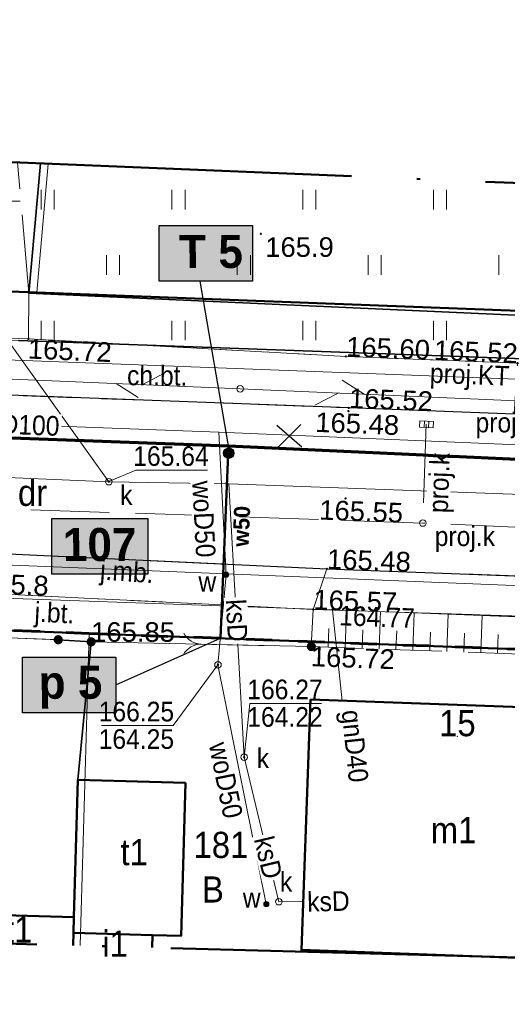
# Model space of a CAD drawing. Extents: x 0 to 7432618, y -40 to 5712028.
# Tile 109 of 165: x 7431157 to 7431175, y 5711953 to 5711991. Entities that reach past the tile are written whole.
import ezdxf
from ezdxf.enums import TextEntityAlignment as Align

# ---------------------------------------------------------------- set-up
doc = ezdxf.new("R2010")
doc.units = 0
doc.header["$MEASUREMENT"] = 0
for name, pattern in [('2 1', [3, 2, -1]), ('3 1', [4, 3, -1]), ('EGUG', [2, 1, -1]), ('MPGOO', [8.05, 6, -1, 0.05, -1])]:
    doc.linetypes.add(name, pattern=pattern)
for name, color, linetype, lineweight in [('EGB', 7, 'Continuous', 20), ('EGB_O', 7, 'Continuous', 20), ('EGDE', 7, 'Continuous', 20), ('EGDE_O', 7, 'Continuous', 20), ('EGPG', 7, 'Continuous', 20), ('EGUG', 7, 'Continuous', 60), ('EGUG_O', 7, 'Continuous', 20), ('granica', 94, 'Continuous', 50), ('MP_LINIE_REGULAC', 7, 'Continuous', 5), ('OTK', 7, 'Continuous', 20), ('OTK_O', 7, 'Continuous', 20), ('OTO', 7, 'Continuous', 20), ('OTR', 7, 'Continuous', 20), ('OTRN', 7, 'Continuous', 20), ('OTRN_O', 7, 'Continuous', 18), ('OTRS', 7, 'Continuous', 20), ('OTRS_O', 7, 'Continuous', 20), ('OTZ', 7, 'Continuous', 20), ('woda przyłącze', 140, 'Continuous', 50), ('woda sieć', 150, 'Continuous', 70)]:
    doc.layers.add(name, color=color, linetype=linetype, lineweight=lineweight)
for name, color, linetype, lineweight, true_color in [('rura PRE', 7, 'Continuous', 30, 0x000000), ('SUE', 1, 'Continuous', 20, 0xff0000), ('SUG', 7, 'Continuous', 20, 0xbfbf00), ('SUG_O', 7, 'Continuous', 20, 0xbfbf00), ('SUK', 7, 'Continuous', 20, 0x803300), ('SUK_O', 7, 'Continuous', 20, 0x803300), ('SUL', 7, 'Continuous', 20, 0x000000), ('SUL_O', 7, 'Continuous', 20, 0x000000), ('SUP', 7, 'Continuous', 20, 0x000000), ('SUPS', 7, 'Continuous', 20, 0x000000), ('SUPS_O', 7, 'Continuous', 20, 0x000000), ('SUT', 7, 'Continuous', 20, 0xff9100), ('SUW', 5, 'Continuous', 20, 0x0000ff), ('SUW_O', 5, 'Continuous', 20, 0x0000ff)]:
    doc.layers.add(name, color=color, linetype=linetype, lineweight=lineweight, true_color=true_color)
doc.layers.add('rysunek', color=7, linetype='Continuous')
doc.styles.add('25', font='GOTHIC.TTF', dxfattribs={"oblique": 8, "height": 0.35})
doc.styles.add('BDOT', font='arial.ttf', dxfattribs={"width": 0.9})
doc.styles.add('EGiB', font='arial.ttf', dxfattribs={"width": 0.9})
doc.styles.add('GESUT', font='arial.ttf', dxfattribs={"width": 0.9})
doc.linetypes.add('OTOO', pattern='A,7.5,[30,msgB.shx,S=1.28,R=0,X=0,Y=0],7.5', length=15)

# ---------------------------------------------------------------- blocks, each defined once
blk = doc.blocks.new('oto')
at = {"layer": 'OTO', "color": 0, "const_width": 0.35}
blk.add_lwpolyline([(-0.175, 0, 1), (0.175, 0, 1)], format="xyb", close=True, dxfattribs=at)
blk = doc.blocks.new('OTOB')
at = {"color": 0}
for centre, start, end in [((-1.5, 0), 0, 63.26058), ((1.5, 0), 116.73942, 180)]:
    blk.add_arc(centre, 1.5, start, end, dxfattribs=at)
blk = doc.blocks.new('OTRS')
at = {"color": 0}
blk.add_circle((0, 0), 0.05, dxfattribs=at)
blk = doc.blocks.new('OTRN')
at = {"color": 0}
blk.add_circle((0, 0), 0.05, dxfattribs=at)
blk = doc.blocks.new('SUTP')
at = {"layer": 'SUT', "color": 0, "lineweight": 18}
for p, q in [((-1, 0.268), (0, 2)), ((1, -1.732), (0, 0))]:
    blk.add_line(p, q, dxfattribs=at)
blk = doc.blocks.new('SUPP')
at = {"color": 0}
blk.add_circle((0, 0), 0.25, dxfattribs=at)
blk = doc.blocks.new('SUKS')
at = {"color": 0}
blk.add_circle((0, 0), 0.25, dxfattribs=at)
blk = doc.blocks.new('SUPK')
at = {"color": 0}
blk.add_circle((0, 0), 0.25, dxfattribs=at)
blk = doc.blocks.new('SUPS_A')
at = {"layer": 'SUPS', "color": 0, "const_width": 0.09, "flags": 128}
blk.add_lwpolyline([(-0.045, 0, 1), (0.045, 0, 1)], format="xyb", close=True, dxfattribs=at)
at = {"layer": 'SUPS_O', "color": 0, "style": 'GESUT', "width": 0.9}
blk.add_attdef('RZG', text='', height=1.5, dxfattribs=at).set_placement((3.31, -1.44), align=Align.CENTER)
blk.add_attdef('RZD', text='', height=1.5, dxfattribs=at).set_placement((3.31, -2.04), align=Align.TOP_CENTER)
blk = doc.blocks.new('SUWW')
at = {"color": 0}
for radius in [0.2, 0.18, 0.16, 0.14, 0.12, 0.1, 0.08, 0.06, 0.04, 0.02]:
    blk.add_circle((0, 0), radius, dxfattribs=at)
blk = doc.blocks.new('SUKK')
at = {"color": 0}
for p, q in [((-0.15, 0.25), (-0.15, -0.25)), ((0.2, 0.25), (0.2, -0.25))]:
    blk.add_line(p, q, dxfattribs=at)
blk.add_lwpolyline([(-0.5, -0.25), (0.55, -0.25), (0.55, 0.25), (-0.5, 0.25)], close=True, dxfattribs=at)
blk = doc.blocks.new('EGAD')
at = {"layer": 'EGB', "color": 0}
blk.add_point((0, 0), dxfattribs=at)
at = {"layer": 'EGB_O', "color": 0, "style": 'EGiB', "width": 0.9}
blk.add_attdef('NRA', text='', height=2, dxfattribs=at).set_placement((0, 0), align=Align.MIDDLE_CENTER)
blk = doc.blocks.new('SUPS_B')
at = {"layer": 'SUPS', "color": 0, "const_width": 0.09, "flags": 128}
blk.add_lwpolyline([(-0.045, 0, 1), (0.045, 0, 1)], format="xyb", close=True, dxfattribs=at)
at = {"layer": 'SUPS_O', "color": 0, "style": 'GESUT', "width": 0.9}
blk.add_attdef('RZEDNA', (1.597, -0.736), '', height=1.5, dxfattribs=at)
blk = doc.blocks.new('EGPG_b')
at = {"layer": 'EGPG', "lineweight": 0}
h = blk.add_hatch(color=0, dxfattribs=at)
h.dxf.hatch_style = 1
edge = h.paths.add_edge_path()
edge.add_arc((0, 0), 0.09, 0, 360)
blk = doc.blocks.new('SUCW')
at = {"color": 0}
for radius in [0.2, 0.18, 0.16, 0.14, 0.12, 0.1, 0.08, 0.06, 0.04, 0.02]:
    blk.add_circle((0, 0), radius, dxfattribs=at)

msp = doc.modelspace()

# ---------------------------------------------------------------- hatches: boundary and pattern name
at = {"layer": 'woda sieć', "linetype": 'ByBlock'}
for points in [[(7431165.465, 5711983.076), (7431161.9, 5711983.076), (7431161.9, 5711980.937), (7431165.465, 5711980.937)], [(7431160.245, 5711966.576), (7431156.68, 5711966.576), (7431156.68, 5711964.437), (7431160.245, 5711964.437)]]:
    msp.add_hatch(color=256, dxfattribs=at).paths.add_polyline_path(points)
at = {"layer": 'woda sieć', "linetype": 'ByBlock', "true_color": 0x000000}
msp.add_hatch(color=18, dxfattribs=at).paths.add_polyline_path([(7431161.465, 5711971.876), (7431157.8, 5711971.876), (7431157.8, 5711969.737), (7431161.465, 5711969.737)])

# ---------------------------------------------------------------- linework, layer by layer
at = {"layer": 'EGB', "color": 18, "lineweight": 50, "true_color": 0x000000}
msp.add_lwpolyline([(7431162.906, 5711961.764), (7431158.786, 5711961.88), (7431158.641, 5711956.63), (7431158.622, 5711956.029), (7431161.642, 5711955.943), (7431162.742, 5711955.914)], close=True, dxfattribs=at)
for points in [[(7431158.622, 5711956.029), (7431158.641, 5711956.63), (7431154.641, 5711956.745), (7431154.608, 5711955.661)], [(7431161.628, 5711955.47), (7431161.642, 5711955.943), (7431158.622, 5711956.029), (7431158.608, 5711955.552)], [(7431158.608, 5711955.552), (7431158.622, 5711956.029)]]:
    msp.add_lwpolyline(points, dxfattribs=at)
at = {"layer": 'EGDE', "color": 18, "lineweight": 18, "true_color": 0x000000}
for points in [[(7431137.358, 5711986.272), (7431137.17, 5711981.257), (7431157.22, 5711980.507), (7431157.65, 5711985.434)], [(7431157.65, 5711985.434), (7431157.22, 5711980.507)], [(7431157.22, 5711980.507), (7431186.38, 5711979.407), (7431186.4, 5711980.007), (7431209.42, 5711978.937), (7431209.783, 5711983.282)], [(7431158.88, 5711955.545), (7431159.23, 5711967.477), (7431136.36, 5711968.337), (7431135.591, 5711956.179)]]:
    msp.add_lwpolyline(points, dxfattribs=at)
at = {"layer": 'EGUG', "color": 96, "linetype": 'EGUG', "lineweight": 60, "true_color": 0x008000}
msp.add_line((7431136.36, 5711968.337, 167.96), (7431159.23, 5711967.477, 167.96), dxfattribs=at)
at = {"layer": 'EGUG', "color": 96, "linetype": 'EGUG', "lineweight": 18, "true_color": 0x008000}
msp.add_lwpolyline([(7431034.343, 5711999.459), (7431035.64, 5711990.377), (7431049.95, 5711984.527), (7431066.87, 5711983.897), (7431075.86, 5711983.567), (7431137.17, 5711981.257), (7431157.22, 5711980.507), (7431186.38, 5711979.407), (7431186.4, 5711980.007), (7431209.42, 5711978.937)], dxfattribs=at)
at = {"layer": 'OTK', "color": 18, "linetype": '3 1', "lineweight": 18, "true_color": 0x000000}
msp.add_lwpolyline([(7431147.091, 5711985.87), (7431146.94, 5711983.517), (7431146.51, 5711980.807), (7431146.32, 5711979.067), (7431156.9, 5711978.737), (7431156.92, 5711980.487), (7431156.488, 5711985.482)], dxfattribs=at)
at = {"layer": 'OTK', "color": 18, "linetype": '2 1', "lineweight": 18, "true_color": 0x000000}
msp.add_lwpolyline([(7431175.6, 5711977.807), (7431169.04, 5711978.067), (7431156.9, 5711978.737), (7431146.32, 5711979.067), (7431141.15, 5711979.077), (7431141.14, 5711978.757), (7431141.98, 5711977.187), (7431150.7, 5711976.787), (7431169.15, 5711976.097), (7431175.48, 5711975.857)], close=True, dxfattribs=at)
at = {"layer": 'OTK', "color": 18, "lineweight": 25, "true_color": 0x000000}
for points in [[(7431175.48, 5711975.857), (7431169.15, 5711976.097), (7431150.7, 5711976.787), (7431141.98, 5711977.187), (7431134.021, 5711977.403), (7431107.31, 5711978.407)], [(7431154.234, 5711970.607), (7431168.31, 5711969.947)], [(7431168.31, 5711969.947), (7431196.56, 5711968.887)]]:
    msp.add_lwpolyline(points, dxfattribs=at)
at = {"layer": 'OTK', "color": 18, "linetype": '3 1', "lineweight": 18, "true_color": 0x000000}
for points in [[(7431154.234, 5711970.607), (7431154.2, 5711969.057), (7431155.04, 5711969.027), (7431167.79, 5711968.397), (7431168.31, 5711969.947)], [(7431167.79, 5711968.397), (7431155.04, 5711969.027), (7431154.94, 5711967.357), (7431158.04, 5711967.237), (7431159.3, 5711967.157), (7431167.72, 5711966.977)]]:
    msp.add_lwpolyline(points, close=True, dxfattribs=at)
at = {"layer": 'OTO', "color": 18, "linetype": 'OTOO', "lineweight": 35, "true_color": 0x000000}
for points in [[(7431156.92, 5711980.487), (7431157.359, 5711985.446)], [(7431177.78, 5711979.537), (7431156.92, 5711980.487)], [(7431158.04, 5711967.237), (7431159.3, 5711967.157)], [(7431158.786, 5711961.88), (7431159.3, 5711967.157)]]:
    msp.add_lwpolyline(points, dxfattribs=at)
at = {"layer": 'OTO', "color": 18, "lineweight": 18, "true_color": 0x000000}
for points in [[(7431154.94, 5711967.357), (7431158.04, 5711967.237)], [(7431159.3, 5711967.157), (7431167.72, 5711966.977)]]:
    msp.add_lwpolyline(points, dxfattribs=at)
at = {"layer": 'OTR'}
for p, q in [((7431171.606, 5711966.835, 167.96), (7431171.658, 5711968.269, 167.96)), ((7431172.901, 5711966.788, 167.96), (7431172.954, 5711968.226, 167.96)), ((7431174.197, 5711966.741, 167.96), (7431174.249, 5711968.183, 167.96)), ((7431168.368, 5711966.954, 167.96), (7431168.394, 5711967.665, 167.96)), ((7431169.663, 5711966.906, 167.96), (7431169.689, 5711967.62, 167.96)), ((7431170.958, 5711966.859, 167.96), (7431170.984, 5711967.575, 167.96)), ((7431172.254, 5711966.812, 167.96), (7431172.28, 5711967.53, 167.96)), ((7431173.549, 5711966.765, 167.96), (7431173.575, 5711967.485, 167.96)), ((7431174.844, 5711966.717, 167.96), (7431174.871, 5711967.439, 167.96))]:
    msp.add_line(p, q, dxfattribs=at)
at = {"layer": 'OTZ', "color": 18, "linetype": 'Continuous', "lineweight": 18, "true_color": 0x000000}
for p, q in [((7431157.39, 5711983.682, 167.96), (7431157.39, 5711984.432, 167.96)), ((7431157.89, 5711983.682, 167.96), (7431157.89, 5711984.432, 167.96)), ((7431162.39, 5711983.682, 167.96), (7431162.39, 5711984.432, 167.96)), ((7431162.89, 5711983.682, 167.96), (7431162.89, 5711984.432, 167.96)), ((7431167.39, 5711983.682, 167.96), (7431167.39, 5711984.432, 167.96)), ((7431167.89, 5711983.682, 167.96), (7431167.89, 5711984.432, 167.96)), ((7431172.39, 5711983.682, 167.96), (7431172.39, 5711984.432, 167.96)), ((7431172.89, 5711983.682, 167.96), (7431172.89, 5711984.432, 167.96)), ((7431159.89, 5711981.182, 167.96), (7431159.89, 5711981.932, 167.96)), ((7431160.39, 5711981.182, 167.96), (7431160.39, 5711981.932, 167.96)), ((7431164.89, 5711981.182, 167.96), (7431164.89, 5711981.932, 167.96)), ((7431165.39, 5711981.182, 167.96), (7431165.39, 5711981.932, 167.96)), ((7431169.89, 5711981.182, 167.96), (7431169.89, 5711981.932, 167.96)), ((7431170.39, 5711981.182, 167.96), (7431170.39, 5711981.932, 167.96)), ((7431174.89, 5711981.182, 167.96), (7431174.89, 5711981.932, 167.96)), ((7431157.39, 5711978.71, 167.96), (7431157.39, 5711979.432, 167.96)), ((7431157.89, 5711978.683, 167.96), (7431157.89, 5711979.432, 167.96)), ((7431162.39, 5711978.682, 167.96), (7431162.39, 5711979.432, 167.96)), ((7431162.89, 5711978.682, 167.96), (7431162.89, 5711979.432, 167.96)), ((7431167.39, 5711978.682, 167.96), (7431167.39, 5711979.432, 167.96)), ((7431167.89, 5711978.682, 167.96), (7431167.89, 5711979.432, 167.96)), ((7431172.39, 5711978.682, 167.96), (7431172.39, 5711979.432, 167.96)), ((7431172.89, 5711978.682, 167.96), (7431172.89, 5711979.432, 167.96))]:
    msp.add_line(p, q, dxfattribs=at)
at = {"layer": 'OTZ', "color": 18, "linetype": '2 1', "lineweight": 18, "true_color": 0x000000}
msp.add_lwpolyline([(7431157.359, 5711985.446), (7431156.92, 5711980.487), (7431156.9, 5711978.737), (7431169.04, 5711978.067), (7431175.6, 5711977.807), (7431177.88, 5711977.737), (7431177.78, 5711979.537)], dxfattribs=at)
at = {"layer": 'rura PRE', "color": 1, "elevation": 167.96, "flags": 128}
for points in [[(7431167.351, 5711974.602), (7431166.397, 5711975.423)], [(7431166.429, 5711974.568), (7431167.319, 5711975.458)]]:
    msp.add_lwpolyline(points, dxfattribs=at)
at = {"layer": 'rysunek', "linetype": 'ByBlock', "transparency": 33554676, "elevation": 167.96}
for points in [[(7431161.9, 5711983.076), (7431165.465, 5711983.076), (7431165.465, 5711980.937), (7431161.9, 5711980.937)], [(7431161.9, 5711983.076), (7431165.465, 5711983.076), (7431165.465, 5711980.937), (7431161.9, 5711980.937)], [(7431157.8, 5711971.876), (7431161.465, 5711971.876), (7431161.465, 5711969.737), (7431157.8, 5711969.737)], [(7431157.8, 5711971.876), (7431161.465, 5711971.876), (7431161.465, 5711969.737), (7431157.8, 5711969.737)], [(7431156.68, 5711966.576), (7431160.245, 5711966.576), (7431160.245, 5711964.437), (7431156.68, 5711964.437)], [(7431156.68, 5711966.576), (7431160.245, 5711966.576), (7431160.245, 5711964.437), (7431156.68, 5711964.437)]]:
    msp.add_lwpolyline(points, close=True, dxfattribs=at)
at = {"layer": 'rysunek', "elevation": 167.96, "flags": 128}
for points in [[(7431164.557, 5711974.653), (7431163.474, 5711980.937)], [(7431160.245, 5711965.507), (7431164.243, 5711967.292)]]:
    msp.add_lwpolyline(points, dxfattribs=at)
at = {"layer": 'SUE', "color": 1, "lineweight": 18, "true_color": 0xff0000}
msp.add_lwpolyline([(7431252.48, 5711966.457), (7431218.75, 5711967.667), (7431185.52, 5711968.897), (7431152.19, 5711970.257), (7431120.7, 5711971.287)], dxfattribs=at)
at = {"layer": 'SUG', "color": 52, "lineweight": 18, "true_color": 0xbfbf00}
msp.add_lwpolyline([(7431191.67, 5711967.487), (7431191.12, 5711967.507), (7431190.258, 5711967.542), (7431169, 5711968.367), (7431168.531, 5711968.384), (7431138.039, 5711969.467), (7431121.68, 5711970.047), (7431120.789, 5711970.302), (7431119.83, 5711969.131), (7431119.15, 5711969.08)], dxfattribs=at)
at = {"layer": 'SUK', "color": 36, "lineweight": 18, "true_color": 0x803300}
for points in [[(7431153.247, 5711982.678), (7431159.98, 5711973.277)], [(7431115.9, 5711975.157), (7431132.038, 5711974.469), (7431144.751, 5711973.927), (7431159.98, 5711973.277)], [(7431281.25, 5711969.137), (7431240.869, 5711970.168), (7431222.442, 5711970.784), (7431208.09, 5711971.376), (7431206.523, 5711971.492), (7431199.927, 5711971.771), (7431187.294, 5711972.374), (7431164.571, 5711973.199), (7431159.98, 5711973.277)], [(7431166.475, 5711957.222), (7431165.152, 5711962.749), (7431164.571, 5711973.199)], [(7431166.475, 5711957.222), (7431167.411, 5711957.247)]]:
    msp.add_lwpolyline(points, dxfattribs=at)
at = {"layer": 'SUK', "color": 36, "linetype": '3 1', "lineweight": 18, "true_color": 0x803300}
msp.add_lwpolyline([(7431172.113, 5711975.471), (7431171.987, 5711971.697)], dxfattribs=at)
at = {"layer": 'SUL', "color": 18, "lineweight": 18, "true_color": 0x000000}
msp.add_lwpolyline([(7431273.668, 5711973.487), (7431207.434, 5711975.992), (7431202.063, 5711976.373), (7431200.154, 5711976.267), (7431195.939, 5711976.426), (7431192.53, 5711976.802), (7431186.016, 5711976.801), (7431108.245, 5711979.742), (7431106.746, 5711979.798), (7431045.07, 5711982.13), (7431044.284, 5711981.694), (7431044.011, 5711974.669), (7431043.244, 5711974.232), (7431015.548, 5711969.656), (7431015.17, 5711969.615)], dxfattribs=at)
at = {"layer": 'SUL', "color": 18, "lineweight": 35, "true_color": 0x000000}
msp.add_lwpolyline([(7431245.323, 5711973.501), (7431211.42, 5711975.107), (7431201.98, 5711975.727), (7431200.42, 5711975.317), (7431200.08, 5711977.097), (7431156.52, 5711978.677)], dxfattribs=at)
at = {"layer": 'SUPS', "color": 36, "linetype": 'Continuous', "true_color": 0x803300}
for points in [[(7431153.247, 5711982.678), (7431153.844, 5711984.004), (7431156.584, 5711984.004)], [(7431159.97, 5711973.287), (7431161.013, 5711973.72), (7431163.749, 5711973.72)]]:
    msp.add_lwpolyline(points, dxfattribs=at)
at = {"layer": 'SUPS', "color": 5, "linetype": 'Continuous', "true_color": 0x0000ff}
msp.add_lwpolyline([(7431164.151, 5711966.276), (7431162.435, 5711963.953), (7431159.691, 5711963.953)], dxfattribs=at)
at = {"layer": 'SUT', "color": 30, "lineweight": 18, "true_color": 0xff9100}
for points in [[(7431291.853, 5711972.356), (7431286.55, 5711972.587), (7431276.57, 5711972.547), (7431271.91, 5711972.747), (7431256.3, 5711973.237), (7431246.298, 5711973.467), (7431245.79, 5711973.627), (7431245.323, 5711973.501), (7431211.42, 5711975.107), (7431201.98, 5711975.727), (7431200.42, 5711975.317), (7431200.08, 5711977.097), (7431156.52, 5711978.677), (7431143.42, 5711979.197), (7431142.66, 5711979.427), (7431142.36, 5711979.437), (7431142.06, 5711979.467), (7431141.96, 5711979.237), (7431119.85, 5711980.187), (7431109.26, 5711980.687)], [(7431128.97, 5711978.357), (7431165, 5711976.827), (7431199.62, 5711975.327)]]:
    msp.add_lwpolyline(points, dxfattribs=at)
at = {"layer": 'SUW', "color": 5, "lineweight": 18, "true_color": 0x0000ff}
for points in [[(7431111.788, 5711976.898), (7431118.547, 5711976.67), (7431124.168, 5711976.579), (7431136.481, 5711976.193), (7431148.543, 5711975.76), (7431164.178, 5711975.168), (7431186.755, 5711974.213), (7431191.989, 5711974.002), (7431192.422, 5711973.985), (7431194.743, 5711973.894), (7431208.08, 5711973.211)], [(7431164.151, 5711966.276), (7431164.461, 5711969.723), (7431164.178, 5711975.168)], [(7431164.151, 5711966.276), (7431165.999, 5711957.129)]]:
    msp.add_lwpolyline(points, dxfattribs=at)

# ---------------------------------------------------------------- block references
at = {"layer": 'EGB', "color": 18, "true_color": 0x000000}
ref = msp.add_blockref('EGAD', (7431173.305, 5711963.549, 167.96), dxfattribs=dict(at, xscale=0.5, yscale=0.5, zscale=0.5))
ref.add_attrib('NRA', '15', dxfattribs={"layer": 'EGB_O', "color": 0, "height": 1, "style": 'EGiB', "width": 0.9}).set_placement((7431173.305, 5711963.549, 167.96), align=Align.CENTER)
at = {"layer": 'OTO', "color": 18, "true_color": 0x000000, "xscale": 0.5, "yscale": 0.5, "zscale": 0.5}
for p in [(7431158.04, 5711967.237, 167.96), (7431159.3, 5711967.157, 167.96), (7431167.72, 5711966.977, 167.96)]:
    msp.add_blockref('oto', p, dxfattribs=at)
at = {"layer": 'OTO', "color": 18, "true_color": 0x000000, "xscale": 0.4999999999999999, "yscale": 0.5, "zscale": 0.5, "rotation": 88.77533614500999}
msp.add_blockref('OTOB', (7431163.51, 5711967.067, 167.96), dxfattribs=at)
at = {"layer": 'OTRN', "color": 18, "true_color": 0x000000}
ref = msp.add_blockref('OTRN', (7431165.789, 5711982.754, 167.96), dxfattribs=dict(at, xscale=0.5, yscale=0.5, zscale=0.5))
ref.add_attrib('RZEDNA', '165.9', (7431165.958, 5711981.872, 333.86), dxfattribs={"layer": 'OTRN_O', "color": 0, "height": 0.75, "style": 'BDOT'})
ref = msp.add_blockref('OTRN', (7431155.04, 5711969.027, 167.96), dxfattribs=dict(at, xscale=0.5, yscale=0.5, zscale=0.5))
ref.add_attrib('RZEDNA', '165.8', (7431155.04, 5711969.027, 333.76), dxfattribs={"layer": 'OTRN_O', "color": 0, "height": 0.75, "rotation": 357.7, "style": 'BDOT'})
at = {"layer": 'OTRS', "color": 18, "true_color": 0x000000}
ref = msp.add_blockref('OTRS', (7431156.9, 5711978.737, 167.96), dxfattribs=dict(at, xscale=0.5, yscale=0.5, zscale=0.5, rotation=359.9999999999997))
ref.add_attrib('RZEDNA', '165.72', dxfattribs={"layer": 'OTRS_O', "color": 0, "height": 0.75, "rotation": 357.5, "style": 'BDOT'}).set_placement((7431156.9, 5711978.737, 333.68), align=Align.TOP_LEFT)
ref = msp.add_blockref('OTRS', (7431169.04, 5711978.067, 167.96), dxfattribs=dict(at, xscale=0.5, yscale=0.5, zscale=0.5, rotation=359.9999999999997))
ref.add_attrib('RZEDNA', '165.60', (7431169.04, 5711978.067, 333.56), dxfattribs={"layer": 'OTRS_O', "color": 0, "height": 0.75, "rotation": 357.7, "style": 'BDOT'})
ref = msp.add_blockref('OTRS', (7431175.6, 5711977.807, 167.96), dxfattribs=dict(at, xscale=0.5, yscale=0.5, zscale=0.5, rotation=359.9999999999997))
ref.add_attrib('RZEDNA', '165.52', dxfattribs={"layer": 'OTRS_O', "color": 0, "height": 0.75, "rotation": 357.7, "style": 'BDOT'}).set_placement((7431175.6, 5711977.807, 333.48), align=Align.RIGHT)
ref = msp.add_blockref('OTRS', (7431169.15, 5711976.097, 167.96), dxfattribs=dict(at, xscale=0.5, yscale=0.5, zscale=0.5, rotation=359.9999999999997))
ref.add_attrib('RZEDNA', '165.52', (7431169.15, 5711976.097, 333.48), dxfattribs={"layer": 'OTRS_O', "color": 0, "height": 0.75, "rotation": 357.8, "style": 'BDOT'})
ref = msp.add_blockref('OTRS', (7431169.14, 5711975.977, 167.96), dxfattribs=dict(at, xscale=0.5, yscale=0.5, zscale=0.5, rotation=359.9999999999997))
ref.add_attrib('RZEDNA', '165.48', dxfattribs={"layer": 'OTRS_O', "color": 0, "height": 0.75, "rotation": 357.8, "style": 'BDOT'}).set_placement((7431167.89, 5711975.933, 333.44), align=Align.TOP_LEFT)
ref = msp.add_blockref('OTRS', (7431169.03, 5711972.637, 167.96), dxfattribs=dict(at, xscale=0.5, yscale=0.5, zscale=0.5, rotation=359.9999999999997))
ref.add_attrib('RZEDNA', '165.55', dxfattribs={"layer": 'OTRS_O', "color": 0, "height": 0.75, "rotation": 357.8, "style": 'BDOT'}).set_placement((7431168.026, 5711972.207, 2.41), align=Align.MIDDLE_LEFT)
ref = msp.add_blockref('OTRS', (7431168.31, 5711969.947, 167.96), dxfattribs=dict(at, xscale=0.5, yscale=0.5, zscale=0.5, rotation=359.9999999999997))
ref.add_attrib('RZEDNA', '165.48', (7431168.31, 5711969.947, 333.44), dxfattribs={"layer": 'OTRS_O', "color": 0, "height": 0.75, "rotation": 358, "style": 'BDOT'})
ref = msp.add_blockref('OTRS', (7431159.3, 5711967.157, 167.96), dxfattribs=dict(at, xscale=0.5, yscale=0.5, zscale=0.5, rotation=359.9999999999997))
ref.add_attrib('RZEDNA', '165.85', (7431159.3, 5711967.157, 333.81), dxfattribs={"layer": 'OTRS_O', "color": 0, "height": 0.75, "style": 'BDOT'})
ref = msp.add_blockref('OTRS', (7431167.72, 5711966.977, 167.96), dxfattribs=dict(at, xscale=0.5, yscale=0.5, zscale=0.5, rotation=359.9999999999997))
ref.add_attrib('RZEDNA', '165.72', dxfattribs={"layer": 'OTRS_O', "color": 0, "height": 0.75, "rotation": 357.9, "style": 'BDOT'}).set_placement((7431167.72, 5711966.977, 333.68), align=Align.TOP_LEFT)
at = {"layer": 'rura PRE', "rotation": 17.53284092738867}
msp.add_blockref('SUCW', (7431164.561, 5711974.368, 167.96), dxfattribs=at)
at = {"layer": 'SUK', "color": 36, "true_color": 0x803300, "xscale": 0.5, "yscale": 0.5, "zscale": 0.5, "rotation": 357.017209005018}
msp.add_blockref('SUKK', (7431172.113, 5711975.471, 167.96), dxfattribs=at)
at = {"layer": 'SUK', "color": 36, "true_color": 0x803300, "xscale": 0.5, "yscale": 0.5, "zscale": 0.5}
for p in [(7431159.98, 5711973.277, 167.96), (7431166.475, 5711957.222, 167.96)]:
    msp.add_blockref('SUKS', p, dxfattribs=at)
at = {"layer": 'SUP', "color": 18, "true_color": 0x000000, "xscale": 0.5, "yscale": 0.5, "zscale": 0.5}
msp.add_blockref('SUPP', (7431165, 5711976.827, 167.96), dxfattribs=at)
at = {"layer": 'SUP', "color": 5, "true_color": 0x0000ff, "xscale": 0.5, "yscale": 0.5, "zscale": 0.5}
msp.add_blockref('SUPK', (7431164.151, 5711966.276, 167.96), dxfattribs=at)
at = {"layer": 'SUPS', "color": 36, "true_color": 0x803300}
ref = msp.add_blockref('SUPS_A', (7431159.97, 5711973.287, 167.96), dxfattribs=dict(at, xscale=0.5, yscale=0.5, zscale=0.5, rotation=359.9999999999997))
ref.add_attrib('RZG', '165.64', dxfattribs={"layer": 'SUPS_O', "color": 0, "height": 0.75, "style": 'GESUT', "width": 0.9}).set_placement((7431160.91, 5711974.257, 333.6), align=Align.MIDDLE_LEFT)
at = {"layer": 'SUT', "color": 30, "lineweight": 18, "true_color": 0xff9100, "xscale": 0.5, "yscale": 0.5, "zscale": 0.5}
for p, rotation in [((7431161.253, 5711976.986, 167.96), 87.56841778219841), ((7431168.746, 5711976.665, 167.96), 267.5190655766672)]:
    msp.add_blockref('SUTP', p, dxfattribs=dict(at, rotation=rotation))
at = {"layer": 'SUW', "color": 5, "true_color": 0x0000ff, "xscale": 0.5, "yscale": 0.5, "zscale": 0.5}
for p in [(7431164.461, 5711969.723, 167.96), (7431165.999, 5711957.129, 167.96)]:
    msp.add_blockref('SUWW', p, dxfattribs=at)

# ---------------------------------------------------------------- texts
at = {"layer": 'EGB_O', "color": 18, "true_color": 0x000000, "char_height": 1, "attachment_point": 5, "style": 'EGiB'}
for s, insert in [('m1', (7431173.159, 5711959.958, 167.96)), ('m1', (7431173.159, 5711959.958, 167.96)), ('t1', (7431160.946, 5711959.111, 167.96)), ('t1', (7431160.946, 5711959.111, 167.96)), ('t1', (7431156.527, 5711956.157, 167.96)), ('t1', (7431156.527, 5711956.157, 167.96)), ('i1', (7431160.216, 5711955.621, 167.96))]:
    msp.add_mtext(s, dxfattribs=dict(at, insert=insert))
at = {"layer": 'EGDE_O', "color": 18, "true_color": 0x000000, "insert": (7431163.215, 5711959.894, 167.96), "char_height": 1, "attachment_point": 1, "style": 'EGiB'}
msp.add_mtext('181', dxfattribs=at)
at = {"layer": 'EGUG_O', "color": 96, "true_color": 0x008000, "char_height": 1, "attachment_point": 1, "style": 'EGiB'}
for s, insert in [('dr', (7431156.501, 5711973.352, 167.96)), ('B', (7431163.537, 5711958.191, 167.96))]:
    msp.add_mtext(s, dxfattribs=dict(at, insert=insert))
at = {"layer": 'OTK_O', "color": 18, "true_color": 0x000000, "char_height": 0.75, "attachment_point": 5, "style": 'BDOT'}
for s, insert, rotation in [('ch.bt.', (7431161.827, 5711977.328, 167.96), 359.6), ('j.mb.', (7431160.662, 5711969.731, 167.96), 356.2), ('j.bt.', (7431157.894, 5711968.156, 167.96), 357.1)]:
    msp.add_mtext(s, dxfattribs=dict(at, insert=insert, rotation=rotation))
at = {"layer": 'SUK_O', "color": 36, "true_color": 0x803300, "char_height": 0.75, "attachment_point": 7, "style": 'GESUT'}
for s, insert in [('proj.k', (7431174, 5711974.937, 167.96)), ('k', (7431160.405, 5711972.393, 167.96)), ('proj.k', (7431172.439, 5711970.591, 167.96)), ('k', (7431165.632, 5711962.333, 167.96)), ('k', (7431166.519, 5711957.611, 167.96))]:
    msp.add_mtext(s, dxfattribs=dict(at, insert=insert))
at = {"layer": 'SUL_O', "color": 18, "true_color": 0x000000, "insert": (7431173.772, 5711977.264, 167.96), "char_height": 0.75, "attachment_point": 5, "rotation": 357.8, "style": 'GESUT'}
msp.add_mtext('proj.KT', dxfattribs=at)
at = {"layer": 'SUW_O', "color": 5, "true_color": 0x0000ff, "char_height": 0.75, "style": 'GESUT'}
for insert, attachment_point in [((7431163.403, 5711969.079, 167.96), 7), ((7431165.782, 5711956.994, 167.96), 9)]:
    msp.add_mtext('w', dxfattribs=dict(at, insert=insert, attachment_point=attachment_point))
at = {"layer": 'woda przyłącze', "color": 0, "char_height": 1.26, "attachment_point": 1, "style": '25'}
for s, insert in [('\\fCentury Gothic|b1|i0;\\Q-1;T 5', (7431162.678, 5711982.705, 167.96)), ('\\C3;\\fCentury Gothic|b1|i0;\\Q-1;107', (7431158.231, 5711971.508, 167.96)), ('\\fCentury Gothic|b1|i0;\\Q-1;p 5', (7431157.302, 5711966.241, 167.96))]:
    msp.add_mtext_dynamic_manual_height_columns(s, width=15.63873, gutter_width=5, heights=[0], dxfattribs=dict(at, insert=insert))
at = {"layer": 'woda przyłącze', "insert": (7431164.705, 5711970.812, 167.96), "char_height": 0.6174, "attachment_point": 1, "rotation": 87.6233, "style": '25'}
msp.add_mtext_dynamic_manual_height_columns('\\fCentury Gothic|b1|i0;\\Q-1;w50', width=7.66298, gutter_width=5, heights=[0], dxfattribs=at)

# ---------------------------------------------------------------- next in the draw order: texts
at = {"layer": 'SUK_O', "color": 36, "true_color": 0x803300, "char_height": 0.75, "attachment_point": 5, "style": 'GESUT', "bg_fill": 3, "box_fill_scale": 1.1, "bg_fill_color": 256, "bg_fill_transparency": 0}
for insert, rotation in [((7431166.071, 5711958.91, 167.96), 283.5), ((7431168.374, 5711957.231, 167.96), 1.5613)]:
    msp.add_mtext('ksD', dxfattribs=dict(at, insert=insert, rotation=rotation))
at = {"layer": 'SUW_O', "color": 5, "true_color": 0x0000ff, "insert": (7431156.361, 5711975.464, 167.96), "char_height": 0.75, "attachment_point": 5, "rotation": 357.8, "style": 'GESUT', "bg_fill": 3, "box_fill_scale": 1.1, "bg_fill_color": 256, "bg_fill_transparency": 0}
msp.add_mtext('woD100', dxfattribs=at)

# ---------------------------------------------------------------- next in the draw order: wipeouts: each hides what was drawn before it
msp.add_wipeout([(7431168.831, 5711968.145), (7431168.845, 5711968.424), (7431171.158, 5711968.331), (7431171.171, 5711968.098)]).translate(0, 0, 167.96).dxf.layer = 'SUPS_O'

# ---------------------------------------------------------------- next in the draw order: linework, layer by layer
at = {"layer": 'EGDE', "color": 18, "lineweight": 18, "true_color": 0x000000}
msp.add_lwpolyline([(7431256.61, 5711975.797), (7431236.16, 5711977.487), (7431209.4, 5711978.587), (7431209.42, 5711978.937), (7431186.4, 5711980.007), (7431186.38, 5711979.407), (7431157.22, 5711980.507), (7431137.17, 5711981.257)], dxfattribs=at)
at = {"layer": 'OTK', "color": 18, "linetype": '2 1', "lineweight": 18, "true_color": 0x000000}
msp.add_lwpolyline([(7431168.31, 5711969.947), (7431167.79, 5711968.397), (7431185.87, 5711967.797), (7431188.28, 5711967.667), (7431189.35, 5711967.617), (7431195.58, 5711967.587), (7431196.51, 5711967.547), (7431196.56, 5711968.887)], close=True, dxfattribs=at)
at = {"layer": 'OTR'}
for p, q in [((7431169.015, 5711966.93, 167.96), (7431169.067, 5711968.355, 167.96)), ((7431170.311, 5711966.883, 167.96), (7431170.363, 5711968.312, 167.96))]:
    msp.add_line(p, q, dxfattribs=at)
at = {"layer": 'OTR', "color": 18, "linetype": '2 1', "lineweight": 18, "true_color": 0x000000}
msp.add_lwpolyline([(7431185.87, 5711967.797), (7431167.79, 5711968.397), (7431167.72, 5711966.977), (7431178.95, 5711966.567), (7431186.11, 5711966.217)], close=True, dxfattribs=at)
at = {"layer": 'SUG', "color": 52, "lineweight": 18, "true_color": 0xbfbf00}
msp.add_lwpolyline([(7431168.531, 5711968.384), (7431168.897, 5711964.906)], dxfattribs=at)
at = {"layer": 'SUK', "color": 36, "linetype": '3 1', "lineweight": 18, "true_color": 0x803300}
msp.add_lwpolyline([(7431277.49, 5711962.097), (7431274.392, 5711968.239), (7431267.303, 5711968.44), (7431251.443, 5711968.896), (7431235.914, 5711969.315), (7431204.025, 5711970.285), (7431171.987, 5711971.697), (7431146.27, 5711972.574), (7431124.584, 5711973.547), (7431118.157, 5711973.85)], dxfattribs=at)

# ---------------------------------------------------------------- next in the draw order: block references
at = {"layer": 'OTRS', "color": 18, "true_color": 0x000000}
ref = msp.add_blockref('OTRS', (7431167.79, 5711968.397, 167.96), dxfattribs=dict(at, xscale=0.5, yscale=0.5, zscale=0.5, rotation=359.9999999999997))
ref.add_attrib('RZEDNA', '165.57', (7431167.79, 5711968.397, 333.53), dxfattribs={"layer": 'OTRS_O', "color": 0, "height": 0.75, "rotation": 358.1, "style": 'BDOT'})
at = {"layer": 'SUPS', "color": 52, "true_color": 0xbfbf00}
ref = msp.add_blockref('SUPS_B', (7431168.531, 5711968.384, 167.96), dxfattribs=dict(at, xscale=0.5, yscale=0.5, zscale=0.5))
ref.add_attrib('RZEDNA', '164.77', dxfattribs={"layer": 'SUPS_O', "color": 0, "height": 0.75, "rotation": 357.8, "style": 'GESUT', "width": 0.9}).set_placement((7431168.789, 5711968.167, 332.73), align=Align.MIDDLE_LEFT)

# ---------------------------------------------------------------- next in the draw order: texts
at = {"layer": 'SUG_O', "color": 52, "true_color": 0xbfbf00, "insert": (7431169.281, 5711963.16, 167.96), "char_height": 0.75, "attachment_point": 5, "rotation": 276, "style": 'GESUT', "bg_fill": 3, "box_fill_scale": 1.1, "bg_fill_color": 256, "bg_fill_transparency": 0}
msp.add_mtext('gnD40', dxfattribs=at)
at = {"layer": 'SUK_O', "color": 36, "true_color": 0x803300, "char_height": 0.75, "attachment_point": 5, "style": 'GESUT', "bg_fill": 3, "box_fill_scale": 1.1, "bg_fill_color": 256, "bg_fill_transparency": 0}
for s, insert, rotation in [('proj.k', (7431172.716, 5711973.229, 167.96), 88.0941), ('ksD', (7431164.861, 5711967.974, 167.96), 273.2)]:
    msp.add_mtext(s, dxfattribs=dict(at, insert=insert, rotation=rotation))
at = {"layer": 'SUW_O', "color": 5, "true_color": 0x0000ff, "insert": (7431164.448, 5711961.867, 167.96), "char_height": 0.75, "attachment_point": 5, "rotation": 281.4, "style": 'GESUT', "bg_fill": 3, "box_fill_scale": 1.1, "bg_fill_color": 256, "bg_fill_transparency": 0}
msp.add_mtext('woD50', dxfattribs=at)

# ---------------------------------------------------------------- next in the draw order: linework, layer by layer
at = {"layer": 'EGB', "color": 18, "lineweight": 50, "true_color": 0x000000}
msp.add_lwpolyline([(7431178.924, 5711964.541), (7431167.693, 5711964.95), (7431167.343, 5711955.379), (7431178.674, 5711954.96)], close=True, dxfattribs=at)
at = {"layer": 'EGDE', "color": 18, "lineweight": 18, "true_color": 0x000000}
for points in [[(7431136.36, 5711968.337), (7431159.23, 5711967.477), (7431179, 5711966.747), (7431189.18, 5711966.377), (7431199.86, 5711965.967), (7431217.04, 5711965.327), (7431234.46, 5711964.677), (7431265.26, 5711963.327)], [(7431178.688, 5711954.871), (7431179, 5711966.747), (7431159.23, 5711967.477), (7431158.88, 5711955.545)]]:
    msp.add_lwpolyline(points, dxfattribs=at)
at = {"layer": 'EGUG', "color": 96, "linetype": 'EGUG', "lineweight": 60, "true_color": 0x008000}
msp.add_line((7431159.23, 5711967.477, 167.96), (7431179, 5711966.747, 167.96), dxfattribs=at)
at = {"layer": 'EGUG', "color": 96, "linetype": 'EGUG', "lineweight": 13, "true_color": 0x008000}
msp.add_lwpolyline([(7431274.313, 5711980.643), (7431274.73, 5711976.147), (7431256.64, 5711976.847), (7431256.61, 5711975.797), (7431236.16, 5711977.487), (7431209.4, 5711978.587), (7431209.42, 5711978.937), (7431186.4, 5711980.007), (7431186.38, 5711979.407), (7431157.22, 5711980.507), (7431137.17, 5711981.257), (7431075.86, 5711983.567), (7431066.87, 5711983.897), (7431049.95, 5711984.527), (7431035.64, 5711990.377), (7431038.07, 5711971.517), (7431068.55, 5711970.417), (7431083.15, 5711970.007), (7431109.36, 5711969.267), (7431110.623, 5711956.858)], dxfattribs=at)
at = {"layer": 'EGUG', "color": 96, "linetype": 'EGUG', "lineweight": 18, "true_color": 0x008000}
msp.add_lwpolyline([(7431276.829, 5711952.335), (7431275.69, 5711964.517), (7431265.26, 5711963.327), (7431234.46, 5711964.677), (7431217.04, 5711965.327), (7431199.86, 5711965.967), (7431189.18, 5711966.377), (7431179, 5711966.747), (7431159.23, 5711967.477), (7431136.36, 5711968.337), (7431120.55, 5711968.917), (7431121.595, 5711956.559)], dxfattribs=at)
at = {"layer": 'MP_LINIE_REGULAC', "color": 7, "linetype": 'MPGOO', "lineweight": 50, "ltscale": 2.5, "flags": 128}
msp.add_lwpolyline([(7431036.4, 5712000.057), (7431054.17, 5711989.707), (7431233.86, 5711982.287), (7431271.17, 5711980.717), (7431291.199, 5711980.243), (7431293.548, 5711951.88), (7431030.54, 5711959.037), (7431015.642, 5711959.907), (7431014.007, 5711993.544)], close=True, dxfattribs=at)
at = {"layer": 'SUPS', "color": 36, "linetype": 'Continuous', "true_color": 0x803300}
msp.add_lwpolyline([(7431165.152, 5711962.749), (7431165.374, 5711964.799), (7431168.113, 5711964.799)], dxfattribs=at)
at = {"layer": 'woda przyłącze', "elevation": 167.96, "flags": 128}
msp.add_lwpolyline([(7431164.243, 5711967.292), (7431164.557, 5711974.653)], dxfattribs=at)

# ---------------------------------------------------------------- next in the draw order: block references
at = {"layer": 'SUK', "color": 36, "true_color": 0x803300, "xscale": 0.5, "yscale": 0.5, "zscale": 0.5}
for p in [(7431171.987, 5711971.697, 167.96), (7431165.152, 5711962.749, 167.96)]:
    msp.add_blockref('SUKS', p, dxfattribs=at)
at = {"layer": 'SUPS', "color": 5, "true_color": 0x0000ff}
ref = msp.add_blockref('SUPS_A', (7431164.151, 5711966.276, 167.96), dxfattribs=dict(at, xscale=0.5, yscale=0.5, zscale=0.5))
ref.add_attrib('RZG', '166.25', dxfattribs={"layer": 'SUPS_O', "color": 0, "height": 0.75, "style": 'GESUT', "width": 0.9}).set_placement((7431162.473, 5711964.116, 334.21), align=Align.RIGHT)
ref.add_attrib('RZD', '164.25', dxfattribs={"layer": 'SUPS_O', "color": 0, "height": 0.75, "style": 'GESUT', "width": 0.9}).set_placement((7431161.03, 5711963.816, 334.21), align=Align.TOP_CENTER)
at = {"layer": 'SUPS', "color": 36, "true_color": 0x803300}
ref = msp.add_blockref('SUPS_A', (7431165.152, 5711962.749, 167.96), dxfattribs=dict(at, xscale=0.5, yscale=0.5, zscale=0.5))
ref.add_attrib('RZG', '166.27', (7431165.271, 5711964.962, 334.23), dxfattribs={"layer": 'SUPS_O', "color": 0, "height": 0.75, "style": 'GESUT', "width": 0.9})
ref.add_attrib('RZD', '164.22', dxfattribs={"layer": 'SUPS_O', "color": 0, "height": 0.75, "style": 'GESUT', "width": 0.9}).set_placement((7431166.713, 5711964.662, 334.23), align=Align.TOP_CENTER)

# ---------------------------------------------------------------- next in the draw order: block references
at = {"layer": 'EGPG', "color": 18, "true_color": 0x000000, "xscale": 0.5, "yscale": 0.5, "zscale": 0.5}
for p in [(7431157.22, 5711980.507, 167.96), (7431159.23, 5711967.477, 167.96)]:
    msp.add_blockref('EGPG_b', p, dxfattribs=at)

# ---------------------------------------------------------------- next in the draw order: linework, layer by layer
at = {"layer": 'granica', "elevation": 167.96, "flags": 128}
for points in [[(7431035.64, 5711990.377), (7431049.95, 5711984.527), (7431075.86, 5711983.567), (7431137.17, 5711981.257), (7431157.22, 5711980.507), (7431186.38, 5711979.407), (7431186.4, 5711980.007), (7431209.42, 5711978.937), (7431209.4, 5711978.587), (7431236.16, 5711977.487), (7431256.61, 5711975.797), (7431256.64, 5711976.847), (7431274.73, 5711976.147), (7431274.319, 5711980.588)], [(7431038.07, 5711971.517), (7431068.55, 5711970.417), (7431109.36, 5711969.267), (7431120.55, 5711968.917), (7431159.23, 5711967.477), (7431179, 5711966.747), (7431189.18, 5711966.377), (7431199.86, 5711965.967), (7431217.04, 5711965.327), (7431234.46, 5711964.677), (7431265.26, 5711963.327), (7431275.69, 5711964.517)]]:
    msp.add_lwpolyline(points, dxfattribs=at)

# ---------------------------------------------------------------- next in the draw order: texts
at = {"layer": 'SUW_O', "color": 5, "true_color": 0x0000ff, "insert": (7431163.608, 5711971.848, 167.96), "char_height": 0.75, "attachment_point": 5, "rotation": 273, "style": 'GESUT', "bg_fill": 3, "box_fill_scale": 1.1, "bg_fill_color": 256, "bg_fill_transparency": 0}
msp.add_mtext('woD50', dxfattribs=at)

# ---------------------------------------------------------------- next in the draw order: linework, layer by layer
at = {"layer": 'woda sieć', "elevation": 167.96, "flags": 128}
msp.add_lwpolyline([(7431023.672, 5711979.694), (7431024.082, 5711979.684), (7431053.626, 5711978.901), (7431080.441, 5711977.852), (7431112.315, 5711976.383), (7431112.645, 5711976.373), (7431113.004, 5711976.363), (7431113.334, 5711976.354), (7431124.348, 5711976.039), (7431136.246, 5711975.699), (7431164.557, 5711974.653), (7431187.178, 5711973.607), (7431191.81, 5711973.497), (7431192.534, 5711973.477), (7431194.609, 5711973.399), (7431207.527, 5711972.709), (7431223.586, 5711972.483), (7431260.936, 5711971.057), (7431261.266, 5711971.045), (7431271.675, 5711970.81), (7431277.429, 5711970.941), (7431279.3, 5711971.196)], dxfattribs=at)

doc.saveas('drawing.dxf')
